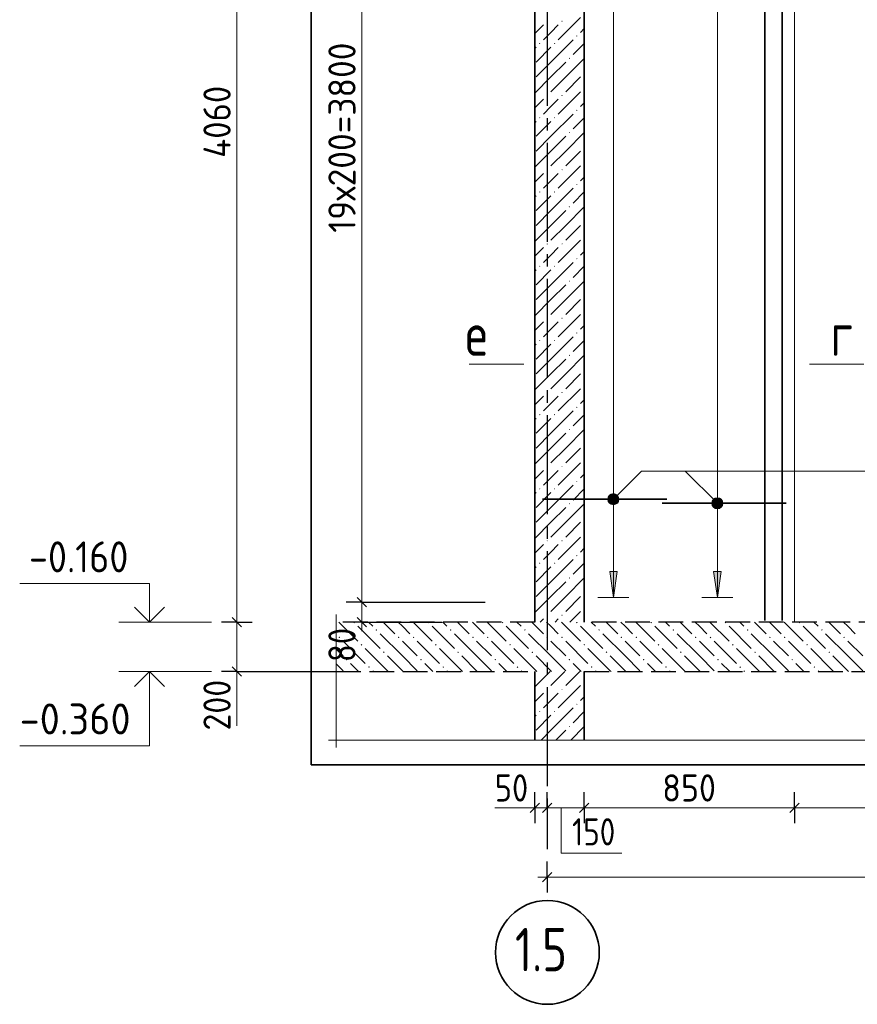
# Model space of a CAD drawing. Header units: millimetres. Extents: x 0 to 50400, y 0 to 35640.
# Tile 9 of 13: x 19098 to 27221, y 16464 to 26014. Entities that reach past the tile are written whole.
import ezdxf

# ---------------------------------------------------------------- set-up
doc = ezdxf.new("R2010")
doc.units = ezdxf.units.MM
doc.linetypes.add('______2', pattern=[324, 240, -84])
doc.linetypes.add('______5', pattern=[1320, 960, -120, 120, -120])
for name, color, linetype, lineweight in [('Standard', 7, 'Continuous', 25), ('Высотные отметки', 7, 'Continuous', 25), ('ЖБ Перекрытие верхний уровень', 7, 'Continuous', 35), ('ЖБ Стена верхний уровень', 7, 'Continuous', 35), ('Общий02', 7, 'Continuous', 18), ('Позиционная метка линия выноска', 7, 'Continuous', 13), ('Размерная линия_ общее', 7, 'Continuous', 13), ('Сечения символ', 7, 'Continuous', 25)]:
    doc.layers.add(name, color=color, linetype=linetype, lineweight=lineweight)
for name, color, linetype, true_color in [('Оси', 7, '______5', 0x656565), ('Стена ДОП П-обр. неравн', 7, 'Continuous', 0xa0a0a0), ('Стена обрамление Г-обр.', 7, 'Continuous', 0xa0a0a0)]:
    doc.layers.add(name, color=color, linetype=linetype, true_color=true_color)
doc.layers.add('Размерная выноска', color=7, linetype='Continuous')
doc.styles.add('ISOCPEUR', font='txt')

msp = doc.modelspace()

# ---------------------------------------------------------------- hatches: boundary and pattern name
at = {"layer": 'ЖБ Перекрытие верхний уровень', "linetype": 'Continuous', "lineweight": 18, "transparency": 33554687}
for points in [[(22333.6, 20166.8), (22338.4, 20171.7), (22344.3, 20171.7), (22349.2, 20166.8), (22341.4, 20159)], [(23053.6, 20166.8), (23058.4, 20171.7), (23064.3, 20171.7), (23069.2, 20166.8), (23061.4, 20159)], [(23773.6, 20166.8), (23778.4, 20171.7), (23784.3, 20171.7), (23789.2, 20166.8), (23781.4, 20159)], [(24493.6, 20166.8), (24498.4, 20171.7), (24504.3, 20171.7), (24509.2, 20166.8), (24501.4, 20159)], [(25213.6, 20166.8), (25218.4, 20171.7), (25224.3, 20171.7), (25229.2, 20166.8), (25221.4, 20159)], [(25933.6, 20166.8), (25938.4, 20171.7), (25944.3, 20171.7), (25949.2, 20166.8), (25941.4, 20159)], [(26653.6, 20166.8), (26658.4, 20171.7), (26664.3, 20171.7), (26669.2, 20166.8), (26661.4, 20159)], [(22549.6, 20094.8), (22557.4, 20102.6), (22565.2, 20094.8), (22557.4, 20087)], [(23269.6, 20094.8), (23277.4, 20102.6), (23285.2, 20094.8), (23277.4, 20087)], [(23989.6, 20094.8), (23997.4, 20102.6), (24005.2, 20094.8), (23997.4, 20087)], [(24709.6, 20094.8), (24717.4, 20102.6), (24725.2, 20094.8), (24717.4, 20087)], [(25429.6, 20094.8), (25437.4, 20102.6), (25445.2, 20094.8), (25437.4, 20087)], [(26149.6, 20094.8), (26157.4, 20102.6), (26165.2, 20094.8), (26157.4, 20087)], [(26869.6, 20094.8), (26877.4, 20102.6), (26885.2, 20094.8), (26877.4, 20087)], [(22189.6, 20022.8), (22197.4, 20030.6), (22205.2, 20022.8), (22197.4, 20015)], [(22765.6, 20022.8), (22773.4, 20030.6), (22781.2, 20022.8), (22773.4, 20015)], [(22909.6, 20022.8), (22917.4, 20030.6), (22925.2, 20022.8), (22917.4, 20015)], [(23485.6, 20022.8), (23493.4, 20030.6), (23501.2, 20022.8), (23493.4, 20015)], [(23629.6, 20022.8), (23637.4, 20030.6), (23645.2, 20022.8), (23637.4, 20015)], [(24205.6, 20022.8), (24213.4, 20030.6), (24221.2, 20022.8), (24213.4, 20015)], [(24349.6, 20022.8), (24357.4, 20030.6), (24365.2, 20022.8), (24357.4, 20015)], [(24925.6, 20022.8), (24933.4, 20030.6), (24941.2, 20022.8), (24933.4, 20015)], [(25069.6, 20022.8), (25077.4, 20030.6), (25085.2, 20022.8), (25077.4, 20015)], [(25645.6, 20022.8), (25653.4, 20030.6), (25661.2, 20022.8), (25653.4, 20015)], [(25789.6, 20022.8), (25797.4, 20030.6), (25805.2, 20022.8), (25797.4, 20015)], [(26365.6, 20022.8), (26373.4, 20030.6), (26381.2, 20022.8), (26373.4, 20015)], [(26509.6, 20022.8), (26517.4, 20030.6), (26525.2, 20022.8), (26517.4, 20015)], [(27085.6, 20022.8), (27093.4, 20030.6), (27101.2, 20022.8), (27093.4, 20015)], [(22405.6, 19950.8), (22413.4, 19958.6), (22421.2, 19950.8), (22413.4, 19943)], [(22621.6, 19878.8), (22629.4, 19886.6), (22637.2, 19878.8), (22629.4, 19871)], [(23125.6, 19950.8), (23133.4, 19958.6), (23141.2, 19950.8), (23133.4, 19943)], [(23341.6, 19878.8), (23349.4, 19886.6), (23357.2, 19878.8), (23349.4, 19871)], [(23845.6, 19950.8), (23853.4, 19958.6), (23861.2, 19950.8), (23853.4, 19943)], [(24061.6, 19878.8), (24069.4, 19886.6), (24077.2, 19878.8), (24069.4, 19871)], [(24565.6, 19950.8), (24573.4, 19958.6), (24581.2, 19950.8), (24573.4, 19943)], [(24781.6, 19878.8), (24789.4, 19886.6), (24797.2, 19878.8), (24789.4, 19871)], [(25285.6, 19950.8), (25293.4, 19958.6), (25301.2, 19950.8), (25293.4, 19943)], [(25501.6, 19878.8), (25509.4, 19886.6), (25517.2, 19878.8), (25509.4, 19871)], [(26005.6, 19950.8), (26013.4, 19958.6), (26021.2, 19950.8), (26013.4, 19943)], [(26221.6, 19878.8), (26229.4, 19886.6), (26237.2, 19878.8), (26229.4, 19871)], [(26725.6, 19950.8), (26733.4, 19958.6), (26741.2, 19950.8), (26733.4, 19943)], [(26941.6, 19878.8), (26949.4, 19886.6), (26957.2, 19878.8), (26949.4, 19871)], [(22261.6, 19806.8), (22269.4, 19814.6), (22277.2, 19806.8), (22269.4, 19799)], [(22981.6, 19806.8), (22989.4, 19814.6), (22997.2, 19806.8), (22989.4, 19799)], [(23701.6, 19806.8), (23709.4, 19814.6), (23717.2, 19806.8), (23709.4, 19799)], [(24421.6, 19806.8), (24429.4, 19814.6), (24437.2, 19806.8), (24429.4, 19799)], [(25141.6, 19806.8), (25149.4, 19814.6), (25157.2, 19806.8), (25149.4, 19799)], [(25861.6, 19806.8), (25869.4, 19814.6), (25877.2, 19806.8), (25869.4, 19799)], [(26581.6, 19806.8), (26589.4, 19814.6), (26597.2, 19806.8), (26589.4, 19799)], [(22477.6, 19734.8), (22485.4, 19742.6), (22493.2, 19734.8), (22485.4, 19727)], [(23197.6, 19734.8), (23205.4, 19742.6), (23213.2, 19734.8), (23205.4, 19727)], [(23917.6, 19734.8), (23925.4, 19742.6), (23933.2, 19734.8), (23925.4, 19727)], [(24637.6, 19734.8), (24645.4, 19742.6), (24653.2, 19734.8), (24645.4, 19727)], [(25357.6, 19734.8), (25365.4, 19742.6), (25373.2, 19734.8), (25365.4, 19727)], [(26077.6, 19734.8), (26085.4, 19742.6), (26093.2, 19734.8), (26085.4, 19727)], [(26797.6, 19734.8), (26805.4, 19742.6), (26813.2, 19734.8), (26805.4, 19727)]]:
    msp.add_hatch(color=7, dxfattribs=at).paths.add_polyline_path(points, flags=16)
at = {"layer": 'ЖБ Стена верхний уровень', "linetype": 'Continuous', "lineweight": 18, "transparency": 33554687}
for points in [[(24207.4, 25998.8), (24213.4, 26004.8), (24219.4, 25998.8), (24213.4, 25992.8)], [(24351.4, 25998.8), (24357.4, 26004.8), (24363.4, 25998.8), (24357.4, 25992.8)], [(24135.4, 25782.8), (24141.4, 25788.8), (24147.4, 25782.8), (24141.4, 25776.8)], [(24279.4, 25782.8), (24285.4, 25788.8), (24291.4, 25782.8), (24285.4, 25776.8)], [(24495.4, 25854.8), (24501.4, 25860.8), (24507.4, 25854.8), (24501.4, 25848.8)], [(24423.4, 25638.8), (24429.4, 25644.8), (24435.4, 25638.8), (24429.4, 25632.8)], [(24567.4, 25494.8), (24573.3, 25500.8), (24573.3, 25488.9)], [(24567.4, 25350.8), (24573.3, 25356.8), (24573.3, 25344.9)], [(24207.4, 25278.8), (24213.4, 25284.8), (24219.4, 25278.8), (24213.4, 25272.8)], [(24351.4, 25278.8), (24357.4, 25284.8), (24363.4, 25278.8), (24357.4, 25272.8)], [(24495.4, 25134.8), (24501.4, 25140.8), (24507.4, 25134.8), (24501.4, 25128.8)], [(24135.4, 25062.8), (24141.4, 25068.8), (24147.4, 25062.8), (24141.4, 25056.8)], [(24279.4, 25062.8), (24285.4, 25068.8), (24291.4, 25062.8), (24285.4, 25056.8)], [(24423.4, 24918.8), (24429.4, 24924.8), (24435.4, 24918.8), (24429.4, 24912.8)], [(24567.4, 24774.8), (24573.3, 24780.8), (24573.3, 24768.9)], [(24207.4, 24558.8), (24213.4, 24564.8), (24219.4, 24558.8), (24213.4, 24552.8)], [(24351.4, 24558.8), (24357.4, 24564.8), (24363.4, 24558.8), (24357.4, 24552.8)], [(24567.4, 24630.8), (24573.3, 24636.8), (24573.3, 24624.9)], [(24495.4, 24414.8), (24501.4, 24420.8), (24507.4, 24414.8), (24501.4, 24408.8)], [(24135.4, 24342.8), (24141.4, 24348.8), (24147.4, 24342.8), (24141.4, 24336.8)], [(24279.4, 24342.8), (24285.4, 24348.8), (24291.4, 24342.8), (24285.4, 24336.8)], [(24423.4, 24198.8), (24429.4, 24204.8), (24435.4, 24198.8), (24429.4, 24192.8)], [(24567.4, 24054.8), (24573.3, 24060.8), (24573.3, 24048.9)], [(24567.4, 23910.8), (24573.3, 23916.8), (24573.3, 23904.9)], [(24207.4, 23838.8), (24213.4, 23844.8), (24219.4, 23838.8), (24213.4, 23832.8)], [(24351.4, 23838.8), (24357.4, 23844.8), (24363.4, 23838.8), (24357.4, 23832.8)], [(24495.4, 23694.8), (24501.4, 23700.8), (24507.4, 23694.8), (24501.4, 23688.8)], [(24135.4, 23622.8), (24141.4, 23628.8), (24147.4, 23622.8), (24141.4, 23616.8)], [(24279.4, 23622.8), (24285.4, 23628.8), (24291.4, 23622.8), (24285.4, 23616.8)], [(24423.4, 23478.8), (24429.4, 23484.8), (24435.4, 23478.8), (24429.4, 23472.8)], [(24567.4, 23334.8), (24573.3, 23340.8), (24573.3, 23328.9)], [(24207.4, 23118.8), (24213.4, 23124.8), (24219.4, 23118.8), (24213.4, 23112.8)], [(24351.4, 23118.8), (24357.4, 23124.8), (24363.4, 23118.8), (24357.4, 23112.8)], [(24567.4, 23190.8), (24573.3, 23196.8), (24573.3, 23184.9)], [(24495.4, 22974.8), (24501.4, 22980.8), (24507.4, 22974.8), (24501.4, 22968.8)], [(24135.4, 22902.8), (24141.4, 22908.8), (24147.4, 22902.8), (24141.4, 22896.8)], [(24279.4, 22902.8), (24285.4, 22908.8), (24291.4, 22902.8), (24285.4, 22896.8)], [(24423.4, 22758.8), (24429.4, 22764.8), (24435.4, 22758.8), (24429.4, 22752.8)], [(24567.4, 22614.8), (24573.3, 22620.8), (24573.3, 22608.9)], [(24567.4, 22470.8), (24573.3, 22476.8), (24573.3, 22464.9)], [(24207.4, 22398.8), (24213.4, 22404.8), (24219.4, 22398.8), (24213.4, 22392.8)], [(24351.4, 22398.8), (24357.4, 22404.8), (24363.4, 22398.8), (24357.4, 22392.8)], [(24495.4, 22254.8), (24501.4, 22260.8), (24507.4, 22254.8), (24501.4, 22248.8)], [(24135.4, 22182.8), (24141.4, 22188.8), (24147.4, 22182.8), (24141.4, 22176.8)], [(24279.4, 22182.8), (24285.4, 22188.8), (24291.4, 22182.8), (24285.4, 22176.8)], [(24423.4, 22038.8), (24429.4, 22044.8), (24435.4, 22038.8), (24429.4, 22032.8)], [(24567.4, 21894.8), (24573.3, 21900.8), (24573.3, 21888.9)], [(24207.4, 21678.8), (24213.4, 21684.8), (24219.4, 21678.8), (24213.4, 21672.8)], [(24351.4, 21678.8), (24357.4, 21684.8), (24363.4, 21678.8), (24357.4, 21672.8)], [(24567.4, 21750.8), (24573.3, 21756.8), (24573.3, 21744.9)], [(24495.4, 21534.8), (24501.4, 21540.8), (24507.4, 21534.8), (24501.4, 21528.8)], [(24135.4, 21462.8), (24141.4, 21468.8), (24147.4, 21462.8), (24141.4, 21456.8)], [(24279.4, 21462.8), (24285.4, 21468.8), (24291.4, 21462.8), (24285.4, 21456.8)], [(24423.4, 21318.8), (24429.4, 21324.8), (24435.4, 21318.8), (24429.4, 21312.8)], [(24567.4, 21174.8), (24573.3, 21180.8), (24573.3, 21168.9)], [(24567.4, 21030.8), (24573.3, 21036.8), (24573.3, 21024.9)], [(24207.4, 20958.8), (24213.4, 20964.8), (24219.4, 20958.8), (24213.4, 20952.8)], [(24351.4, 20958.8), (24357.4, 20964.8), (24363.4, 20958.8), (24357.4, 20952.8)], [(24495.4, 20814.8), (24501.4, 20820.8), (24507.4, 20814.8), (24501.4, 20808.8)], [(24135.4, 20742.8), (24141.4, 20748.8), (24147.4, 20742.8), (24141.4, 20736.8)], [(24279.4, 20742.8), (24285.4, 20748.8), (24291.4, 20742.8), (24285.4, 20736.8)], [(24423.4, 20598.8), (24429.4, 20604.8), (24435.4, 20598.8), (24429.4, 20592.8)], [(24567.4, 20454.8), (24573.3, 20460.8), (24573.3, 20448.9)], [(24567.4, 20310.8), (24573.3, 20316.8), (24573.3, 20304.9)], [(24207.4, 20238.8), (24213.4, 20244.8), (24219.4, 20238.8), (24213.4, 20232.8)], [(24351.4, 20238.8), (24357.4, 20244.8), (24363.4, 20238.8), (24357.4, 20232.8)], [(24567.4, 19590.8), (24573.1, 19596.6), (24573.1, 19585.1)], [(24207.4, 19518.8), (24213.4, 19524.8), (24219.4, 19518.8), (24213.4, 19512.8)], [(24351.4, 19518.8), (24357.4, 19524.8), (24363.4, 19518.8), (24357.4, 19512.8)], [(24135.4, 19302.8), (24141.4, 19308.8), (24147.4, 19302.8), (24141.4, 19296.8)], [(24279.4, 19302.8), (24285.4, 19308.8), (24291.4, 19302.8), (24285.4, 19296.8)], [(24495.4, 19374.8), (24501.4, 19380.8), (24507.4, 19374.8), (24501.4, 19368.8)], [(24423.4, 19158.8), (24429.4, 19164.8), (24435.4, 19158.8), (24429.4, 19152.8)]]:
    msp.add_hatch(color=7, dxfattribs=at).paths.add_polyline_path(points, flags=16)
at = {"layer": 'Общий02', "linetype": 'Continuous', "lineweight": 13, "transparency": 33554687}
for points in [[(24819.9, 20662.4), (24855.9, 20410.4), (24891.9, 20662.4)], [(25827.9, 20662.4), (25863.9, 20410.4), (25899.9, 20662.4)]]:
    msp.add_hatch(color=7, dxfattribs=at).paths.add_polyline_path(points)
at = {"layer": 'Позиционная метка линия выноска', "linetype": 'Continuous', "lineweight": 13, "transparency": 33554687}
for points in [[(24803.9, 21377.1), (24894.1, 21325.2), (24817.7, 21401.5)], [(24817.7, 21401.5), (24907.8, 21349.6), (24842.1, 21415.3)], [(24817.7, 21401.5), (24894.1, 21325.2), (24907.8, 21349.6)], [(24842.1, 21415.3), (24907.8, 21349.6), (24907.8, 21377.1)], [(24842.1, 21415.3), (24907.8, 21377.1), (24869.6, 21415.3)], [(24869.6, 21415.3), (24907.8, 21377.1), (24894.1, 21401.5)], [(24803.9, 21349.6), (24869.6, 21311.4), (24803.9, 21377.1)], [(24803.9, 21377.1), (24869.6, 21311.4), (24894.1, 21325.2)], [(24842.1, 21311.4), (24803.9, 21349.6), (24817.7, 21325.2)], [(24803.9, 21349.6), (24842.1, 21311.4), (24869.6, 21311.4)], [(25825.7, 21285.5), (25877.6, 21375.6), (25811.9, 21309.9)], [(25811.9, 21309.9), (25877.6, 21375.6), (25850.1, 21375.6)], [(25811.9, 21309.9), (25850.1, 21375.6), (25811.9, 21337.4)], [(25811.9, 21337.4), (25850.1, 21375.6), (25825.7, 21361.9)], [(25825.7, 21285.5), (25902.1, 21361.9), (25877.6, 21375.6)], [(25850.1, 21271.8), (25902.1, 21361.9), (25825.7, 21285.5)], [(25850.1, 21271.8), (25915.8, 21337.4), (25902.1, 21361.9)], [(25877.6, 21271.8), (25915.8, 21337.4), (25850.1, 21271.8)], [(25877.6, 21271.8), (25915.8, 21309.9), (25915.8, 21337.4)], [(25915.8, 21309.9), (25877.6, 21271.8), (25902.1, 21285.5)]]:
    msp.add_hatch(color=7, dxfattribs=at).paths.add_polyline_path(points)

# ---------------------------------------------------------------- linework, layer by layer
at = {"layer": 'Standard', "color": 7, "linetype": 'Continuous', "lineweight": 13, "transparency": 33554687}
for p, q in [((22415.6, 29483.7), (22415.6, 20363.7)), ((22415.6, 20363.7), (22415.6, 20171.7)), ((22415.6, 20171.7), (22415.6, 20081.7)), ((24093.3, 18370.5), (24003.3, 18370.5)), ((24093.3, 18370.5), (24213.3, 18370.5)), ((24573.3, 18370.5), (26613.3, 18370.5)), ((26613.3, 18370.5), (29973.3, 18370.5)), ((24213.3, 17698.3), (24123.3, 17698.3)), ((24213.3, 17698.3), (31653.3, 17698.3))]:
    msp.add_line(p, q, dxfattribs=at)
at = {"layer": 'Standard', "color": 7, "linetype": 'Continuous', "lineweight": -3, "transparency": 33554687}
for p, q in [((22415.6, 20363.7), (22265.6, 20363.7)), ((22415.6, 20363.7), (22565.6, 20363.7)), ((22415.6, 20363.7), (23610.8, 20363.7)), ((22415.6, 20171.7), (22265.6, 20171.7)), ((22415.6, 20171.7), (22565.6, 20171.7)), ((22415.6, 20171.7), (23194.1, 20171.7)), ((24093.3, 18370.5), (24093.3, 18520.5)), ((24213.3, 18370.5), (24213.3, 18520.5)), ((24573.3, 18370.5), (24573.3, 18520.5)), ((26613.3, 18370.5), (26613.3, 18520.5)), ((24093.3, 18370.5), (24093.3, 18220.5)), ((24213.3, 18370.5), (24213.3, 18220.5)), ((24573.3, 18370.5), (24573.3, 18220.5)), ((26613.3, 18370.5), (26613.3, 18220.5)), ((24213.3, 17698.3), (24213.3, 17848.3)), ((24213.3, 17698.3), (24213.3, 17548.3))]:
    msp.add_line(p, q, dxfattribs=at)
at = {"layer": 'Standard', "color": 7, "linetype": 'Continuous', "lineweight": 25, "transparency": 33554687}
for p, q in [((22370.6, 20408.7), (22460.6, 20318.7)), ((22370.6, 20216.7), (22460.6, 20126.7)), ((24048.3, 18325.5), (24138.3, 18415.5)), ((24168.3, 18325.5), (24258.3, 18415.5)), ((24528.3, 18325.5), (24618.3, 18415.5)), ((26568.3, 18325.5), (26658.3, 18415.5)), ((24168.3, 17653.3), (24258.3, 17743.3))]:
    msp.add_line(p, q, dxfattribs=at)
at = {"layer": 'Standard', "color": 254, "linetype": 'Continuous', "lineweight": 35, "true_color": 0xc4c4ff, "transparency": 33554687}
msp.add_lwpolyline([(21926.2, 18787.2), (34023.1, 18787.2), (34023.1, 31659.3), (21926.2, 31659.3), (21926.2, 18787.2)], dxfattribs=at)
at = {"layer": 'Standard', "color": 7, "linetype": 'Continuous', "lineweight": 13, "transparency": 33554687}
msp.add_lwpolyline([(24213.3, 18370.5), (24350.6, 18370.5), (24350.6, 18370.5), (24573.3, 18370.5)], dxfattribs=at)
at = {"layer": 'Высотные отметки', "color": 7, "linetype": 'Continuous', "lineweight": 35, "transparency": 33554687}
for p, q in [((20357.8, 20171.7), (20212.4, 20317.1)), ((20357.8, 20171.7), (20212.4, 20317.1)), ((20357.8, 20171.7), (20503.2, 20317.1)), ((20357.8, 20171.7), (20503.2, 20317.1)), ((20357.8, 19691.7), (20212.4, 19546.3)), ((20357.8, 19691.7), (20212.4, 19546.3)), ((20357.8, 19691.7), (20503.2, 19546.3)), ((20357.8, 19691.7), (20503.2, 19546.3))]:
    msp.add_line(p, q, dxfattribs=at)
at = {"layer": 'Высотные отметки', "color": 7, "linetype": 'Continuous', "lineweight": 13, "transparency": 33554687}
for p, q in [((20957.8, 20171.7), (20057.8, 20171.7)), ((20957.8, 20171.7), (20057.8, 20171.7)), ((20957.8, 19691.7), (20057.8, 19691.7)), ((20957.8, 19691.7), (20057.8, 19691.7))]:
    msp.add_line(p, q, dxfattribs=at)
for points in [[(20357.8, 20171.7), (20357.8, 20543.8), (19097.8, 20543.8)], [(20357.8, 20171.7), (20357.8, 20543.8), (19097.8, 20543.8)], [(20357.8, 19691.7), (20357.8, 18971.7), (19097.8, 18971.7)], [(20357.8, 19691.7), (20357.8, 18971.7), (19097.8, 18971.7)]]:
    msp.add_lwpolyline(points, dxfattribs=at)
at = {"layer": 'ЖБ Перекрытие верхний уровень', "color": 7, "linetype": '______2', "lineweight": 25, "transparency": 33554687}
for p, q in [((24093.3, 20171.7), (22166.2, 20171.7)), ((32013.3, 20171.7), (24573.3, 20171.7)), ((22166.2, 19691.7), (24093.1, 19691.7)), ((24573.1, 19691.7), (32013.5, 19691.7))]:
    msp.add_line(p, q, dxfattribs=at)
at = {"layer": 'ЖБ Перекрытие верхний уровень', "color": 9, "linetype": 'Continuous', "lineweight": 18, "true_color": 0xc7c7c7, "transparency": 33554687}
for p, q in [((22192.5, 20171.7), (22377.4, 19986.8)), ((22480.5, 20171.7), (22521.4, 20130.8)), ((22624.5, 20171.7), (22737.4, 20058.8)), ((22809.4, 20130.8), (22768.5, 20171.7)), ((22912.5, 20171.7), (23097.4, 19986.8)), ((23200.5, 20171.7), (23241.4, 20130.8)), ((23344.5, 20171.7), (23457.4, 20058.8)), ((23529.4, 20130.8), (23488.5, 20171.7)), ((23632.5, 20171.7), (23817.4, 19986.8)), ((23920.5, 20171.7), (23961.4, 20130.8)), ((24064.5, 20171.7), (24177.4, 20058.8)), ((24249.4, 20130.8), (24208.5, 20171.7)), ((24352.5, 20171.7), (24537.4, 19986.8)), ((24640.5, 20171.7), (24681.4, 20130.8)), ((24784.5, 20171.7), (24897.4, 20058.8)), ((24969.4, 20130.8), (24928.5, 20171.7)), ((25072.5, 20171.7), (25257.4, 19986.8)), ((25360.5, 20171.7), (25401.4, 20130.8)), ((25504.5, 20171.7), (25617.4, 20058.8)), ((25689.4, 20130.8), (25648.5, 20171.7)), ((25792.5, 20171.7), (25977.4, 19986.8)), ((26080.5, 20171.7), (26121.4, 20130.8)), ((26224.5, 20171.7), (26337.4, 20058.8)), ((26409.4, 20130.8), (26368.5, 20171.7)), ((26512.5, 20171.7), (26697.4, 19986.8)), ((26800.5, 20171.7), (26841.4, 20130.8)), ((26944.5, 20171.7), (27057.4, 20058.8)), ((27129.4, 20130.8), (27088.5, 20171.7)), ((22377.4, 20130.8), (22593.4, 19914.8)), ((22809.4, 19842.8), (22593.4, 20058.8)), ((22881.4, 20058.8), (22809.4, 20130.8)), ((23097.4, 20130.8), (23313.4, 19914.8)), ((23529.4, 19842.8), (23313.4, 20058.8)), ((23601.4, 20058.8), (23529.4, 20130.8)), ((23817.4, 20130.8), (24033.4, 19914.8)), ((24249.4, 19842.8), (24033.4, 20058.8)), ((24321.4, 20058.8), (24249.4, 20130.8)), ((24537.4, 20130.8), (24753.4, 19914.8)), ((24969.4, 19842.8), (24753.4, 20058.8)), ((25041.4, 20058.8), (24969.4, 20130.8)), ((25257.4, 20130.8), (25473.4, 19914.8)), ((25689.4, 19842.8), (25473.4, 20058.8)), ((25761.4, 20058.8), (25689.4, 20130.8)), ((25977.4, 20130.8), (26193.4, 19914.8)), ((26409.4, 19842.8), (26193.4, 20058.8)), ((26481.4, 20058.8), (26409.4, 20130.8)), ((26697.4, 20130.8), (26913.4, 19914.8)), ((27129.4, 19842.8), (26913.4, 20058.8)), ((27201.4, 20058.8), (27129.4, 20130.8)), ((22233.4, 19986.8), (22449.4, 19770.8)), ((22809.4, 19986.8), (22953.4, 19842.8)), ((22953.4, 19986.8), (23169.4, 19770.8)), ((23529.4, 19986.8), (23673.4, 19842.8)), ((23673.4, 19986.8), (23889.4, 19770.8)), ((24249.4, 19986.8), (24393.4, 19842.8)), ((24393.4, 19986.8), (24609.4, 19770.8)), ((24969.4, 19986.8), (25113.4, 19842.8)), ((25113.4, 19986.8), (25329.4, 19770.8)), ((25689.4, 19986.8), (25833.4, 19842.8)), ((25833.4, 19986.8), (26049.4, 19770.8)), ((26409.4, 19986.8), (26553.4, 19842.8)), ((26553.4, 19986.8), (26769.4, 19770.8)), ((27129.4, 19986.8), (27273.4, 19842.8)), ((22166.2, 19910), (22233.4, 19842.8)), ((22665.4, 19698.8), (22449.4, 19914.8)), ((23385.4, 19698.8), (23169.4, 19914.8)), ((24105.4, 19698.8), (23889.4, 19914.8)), ((24825.4, 19698.8), (24609.4, 19914.8)), ((25545.4, 19698.8), (25329.4, 19914.8)), ((26265.4, 19698.8), (26049.4, 19914.8)), ((26985.4, 19698.8), (26769.4, 19914.8)), ((22377.4, 19698.8), (22305.4, 19770.8)), ((22665.4, 19842.8), (22809.4, 19698.8)), ((22809.4, 19842.8), (22953.4, 19698.8)), ((23097.4, 19698.8), (23025.4, 19770.8)), ((23385.4, 19842.8), (23529.4, 19698.8)), ((23529.4, 19842.8), (23673.4, 19698.8)), ((23817.4, 19698.8), (23745.4, 19770.8)), ((24105.4, 19842.8), (24249.4, 19698.8)), ((24249.4, 19842.8), (24393.4, 19698.8)), ((24537.4, 19698.8), (24465.4, 19770.8)), ((24825.4, 19842.8), (24969.4, 19698.8)), ((24969.4, 19842.8), (25113.4, 19698.8)), ((25257.4, 19698.8), (25185.4, 19770.8)), ((25545.4, 19842.8), (25689.4, 19698.8)), ((25689.4, 19842.8), (25833.4, 19698.8)), ((25977.4, 19698.8), (25905.4, 19770.8)), ((26265.4, 19842.8), (26409.4, 19698.8)), ((26409.4, 19842.8), (26553.4, 19698.8)), ((26697.4, 19698.8), (26625.4, 19770.8)), ((26985.4, 19842.8), (27129.4, 19698.8)), ((27129.4, 19842.8), (27273.4, 19698.8)), ((22166.2, 19766), (22233.4, 19698.8)), ((22384.5, 19691.7), (22377.4, 19698.8)), ((22521.4, 19698.8), (22528.5, 19691.7)), ((22665.4, 19698.8), (22672.5, 19691.7)), ((22809.4, 19698.8), (22816.5, 19691.7)), ((23104.5, 19691.7), (23097.4, 19698.8)), ((23241.4, 19698.8), (23248.5, 19691.7)), ((23385.4, 19698.8), (23392.5, 19691.7)), ((23529.4, 19698.8), (23536.5, 19691.7)), ((23824.5, 19691.7), (23817.4, 19698.8)), ((23961.4, 19698.8), (23968.5, 19691.7)), ((24105.4, 19698.8), (24112.5, 19691.7)), ((24249.4, 19698.8), (24256.5, 19691.7)), ((24544.5, 19691.7), (24537.4, 19698.8)), ((24681.4, 19698.8), (24688.5, 19691.7)), ((24825.4, 19698.8), (24832.5, 19691.7)), ((24969.4, 19698.8), (24976.5, 19691.7)), ((25264.5, 19691.7), (25257.4, 19698.8)), ((25401.4, 19698.8), (25408.5, 19691.7)), ((25545.4, 19698.8), (25552.5, 19691.7)), ((25689.4, 19698.8), (25696.5, 19691.7)), ((25984.5, 19691.7), (25977.4, 19698.8)), ((26121.4, 19698.8), (26128.5, 19691.7)), ((26265.4, 19698.8), (26272.5, 19691.7)), ((26409.4, 19698.8), (26416.5, 19691.7)), ((26704.5, 19691.7), (26697.4, 19698.8)), ((26841.4, 19698.8), (26848.5, 19691.7)), ((26985.4, 19698.8), (26992.5, 19691.7)), ((27129.4, 19698.8), (27136.5, 19691.7))]:
    msp.add_line(p, q, dxfattribs=at)
at = {"layer": 'ЖБ Стена верхний уровень', "color": 7, "linetype": 'Continuous', "lineweight": 35, "transparency": 33554687}
for p, q in [((24573.3, 20171.7), (24573.3, 29915.7)), ((24093.3, 27155.7), (24093.3, 20171.7)), ((24093.1, 19691.7), (24093.1, 19027.2)), ((24573.1, 19027.2), (24573.1, 19691.7))]:
    msp.add_line(p, q, dxfattribs=at)
at = {"layer": 'ЖБ Стена верхний уровень', "color": 7, "linetype": 'Continuous', "lineweight": 18, "transparency": 33554687}
for p, q in [((26613.3, 27155.7), (26613.3, 20171.7)), ((24092.9, 19691.7), (24092.9, 19027.2))]:
    msp.add_line(p, q, dxfattribs=at)
at = {"layer": 'ЖБ Стена верхний уровень', "color": 251, "linetype": 'Continuous', "lineweight": 18, "true_color": 0x494949, "transparency": 33554687}
for p, q in [((24537.4, 26034.8), (24321.4, 25818.8)), ((24177.4, 25962.8), (24093.3, 25878.8)), ((24177.4, 25818.8), (24249.4, 25890.8)), ((24249.4, 25890.8), (24321.4, 25962.8)), ((24573.3, 25926.8), (24537.4, 25890.8)), ((24249.4, 25602.8), (24465.4, 25818.8)), ((24105.4, 25746.8), (24093.3, 25734.8)), ((24249.4, 25746.8), (24105.4, 25602.8)), ((24573.3, 25782.8), (24465.4, 25674.8)), ((24249.4, 25602.8), (24105.4, 25458.8)), ((24393.4, 25602.8), (24249.4, 25458.8)), ((24393.4, 25458.8), (24573.3, 25638.8)), ((24249.4, 25458.8), (24093.3, 25302.8)), ((24393.4, 25458.8), (24249.4, 25314.8)), ((24537.4, 25458.8), (24393.4, 25314.8)), ((24537.4, 25314.8), (24321.4, 25098.8)), ((24177.4, 25242.8), (24093.3, 25158.8)), ((24249.4, 25170.8), (24321.4, 25242.8)), ((24177.4, 25098.8), (24249.4, 25170.8)), ((24573.3, 25206.8), (24537.4, 25170.8)), ((24105.4, 25026.8), (24093.3, 25014.8)), ((24249.4, 25026.8), (24105.4, 24882.8)), ((24249.4, 24882.8), (24465.4, 25098.8)), ((24573.3, 25062.8), (24465.4, 24954.8)), ((24249.4, 24882.8), (24105.4, 24738.8)), ((24393.4, 24882.8), (24249.4, 24738.8)), ((24393.4, 24738.8), (24573.3, 24918.8)), ((24249.4, 24738.8), (24093.3, 24582.8)), ((24393.4, 24738.8), (24249.4, 24594.8)), ((24537.4, 24738.8), (24393.4, 24594.8)), ((24537.4, 24594.8), (24321.4, 24378.8)), ((24177.4, 24522.8), (24093.3, 24438.8)), ((24177.4, 24378.8), (24249.4, 24450.8)), ((24249.4, 24450.8), (24321.4, 24522.8)), ((24573.3, 24486.8), (24537.4, 24450.8)), ((24249.4, 24162.8), (24465.4, 24378.8)), ((24105.4, 24306.8), (24093.3, 24294.8)), ((24249.4, 24306.8), (24105.4, 24162.8)), ((24573.3, 24342.8), (24465.4, 24234.8)), ((24249.4, 24162.8), (24105.4, 24018.8)), ((24393.4, 24162.8), (24249.4, 24018.8)), ((24393.4, 24018.8), (24573.3, 24198.8)), ((24249.4, 24018.8), (24093.3, 23862.8)), ((24393.4, 24018.8), (24249.4, 23874.8)), ((24537.4, 24018.8), (24393.4, 23874.8)), ((24537.4, 23874.8), (24321.4, 23658.8)), ((24177.4, 23802.8), (24093.3, 23718.8)), ((24249.4, 23730.8), (24321.4, 23802.8)), ((24177.4, 23658.8), (24249.4, 23730.8)), ((24573.3, 23766.8), (24537.4, 23730.8)), ((24249.4, 23442.8), (24465.4, 23658.8)), ((24573.3, 23622.8), (24465.4, 23514.8)), ((24105.4, 23586.8), (24093.3, 23574.8)), ((24249.4, 23586.8), (24105.4, 23442.8)), ((24249.4, 23442.8), (24105.4, 23298.8)), ((24393.4, 23442.8), (24249.4, 23298.8)), ((24393.4, 23298.8), (24573.3, 23478.8)), ((24249.4, 23298.8), (24093.3, 23142.8)), ((24393.4, 23298.8), (24249.4, 23154.8)), ((24537.4, 23298.8), (24393.4, 23154.8)), ((24537.4, 23154.8), (24321.4, 22938.8)), ((24177.4, 23082.8), (24093.3, 22998.8)), ((24249.4, 23010.8), (24321.4, 23082.8)), ((24573.3, 23046.8), (24537.4, 23010.8)), ((24177.4, 22938.8), (24249.4, 23010.8)), ((24249.4, 22722.8), (24465.4, 22938.8)), ((24105.4, 22866.8), (24093.3, 22854.8)), ((24249.4, 22866.8), (24105.4, 22722.8)), ((24573.3, 22902.8), (24465.4, 22794.8)), ((24393.4, 22578.8), (24573.3, 22758.8)), ((24249.4, 22722.8), (24105.4, 22578.8)), ((24393.4, 22722.8), (24249.4, 22578.8)), ((24249.4, 22578.8), (24093.3, 22422.8)), ((24393.4, 22578.8), (24249.4, 22434.8)), ((24537.4, 22578.8), (24393.4, 22434.8)), ((24177.4, 22362.8), (24093.3, 22278.8)), ((24249.4, 22290.8), (24321.4, 22362.8)), ((24537.4, 22434.8), (24321.4, 22218.8)), ((24177.4, 22218.8), (24249.4, 22290.8)), ((24573.3, 22326.8), (24537.4, 22290.8)), ((24249.4, 22002.8), (24465.4, 22218.8)), ((24573.3, 22182.8), (24465.4, 22074.8)), ((24105.4, 22146.8), (24093.3, 22134.8)), ((24249.4, 22146.8), (24105.4, 22002.8)), ((24249.4, 22002.8), (24105.4, 21858.8)), ((24393.4, 22002.8), (24249.4, 21858.8)), ((24393.4, 21858.8), (24573.3, 22038.8)), ((24249.4, 21858.8), (24093.3, 21702.8)), ((24393.4, 21858.8), (24249.4, 21714.8)), ((24537.4, 21858.8), (24393.4, 21714.8)), ((24537.4, 21714.8), (24321.4, 21498.8)), ((24177.4, 21642.8), (24093.3, 21558.8)), ((24249.4, 21570.8), (24321.4, 21642.8)), ((24573.3, 21606.8), (24537.4, 21570.8)), ((24177.4, 21498.8), (24249.4, 21570.8)), ((24249.4, 21282.8), (24465.4, 21498.8)), ((24105.4, 21426.8), (24093.3, 21414.8)), ((24249.4, 21426.8), (24105.4, 21282.8)), ((24573.3, 21462.8), (24465.4, 21354.8)), ((24393.4, 21138.8), (24573.3, 21318.8)), ((24249.4, 21282.8), (24105.4, 21138.8)), ((24393.4, 21282.8), (24249.4, 21138.8)), ((24249.4, 21138.8), (24093.3, 20982.8)), ((24393.4, 21138.8), (24249.4, 20994.8)), ((24537.4, 21138.8), (24393.4, 20994.8)), ((24177.4, 20922.8), (24093.3, 20838.8)), ((24249.4, 20850.8), (24321.4, 20922.8)), ((24537.4, 20994.8), (24321.4, 20778.8)), ((24177.4, 20778.8), (24249.4, 20850.8)), ((24573.3, 20886.8), (24537.4, 20850.8)), ((24249.4, 20562.8), (24465.4, 20778.8)), ((24573.3, 20742.8), (24465.4, 20634.8)), ((24105.4, 20706.8), (24093.3, 20694.8)), ((24249.4, 20706.8), (24105.4, 20562.8)), ((24249.4, 20562.8), (24105.4, 20418.8)), ((24393.4, 20562.8), (24249.4, 20418.8)), ((24393.4, 20418.8), (24573.3, 20598.8)), ((24249.4, 20418.8), (24093.3, 20262.8)), ((24393.4, 20418.8), (24249.4, 20274.8)), ((24537.4, 20418.8), (24393.4, 20274.8)), ((24537.4, 20274.8), (24434.2, 20171.7)), ((24177.4, 20202.8), (24146.2, 20171.7)), ((24290.2, 20171.7), (24321.4, 20202.8)), ((24242.2, 19691.7), (24093.1, 19542.6)), ((24386.2, 19691.7), (24249.4, 19554.8)), ((24530.2, 19691.7), (24393.4, 19554.8)), ((24177.4, 19482.8), (24093.1, 19398.6)), ((24249.4, 19410.8), (24321.4, 19482.8)), ((24537.4, 19554.8), (24321.4, 19338.8)), ((24177.4, 19338.8), (24249.4, 19410.8)), ((24573.1, 19446.6), (24537.4, 19410.8)), ((24249.4, 19122.8), (24465.4, 19338.8)), ((24573.1, 19302.6), (24465.4, 19194.8)), ((24105.4, 19266.8), (24093.1, 19254.6)), ((24249.4, 19266.8), (24105.4, 19122.8)), ((24249.4, 19122.8), (24153.7, 19027.2)), ((24393.4, 19122.8), (24297.7, 19027.2)), ((24441.7, 19027.2), (24573.1, 19158.6))]:
    msp.add_line(p, q, dxfattribs=at)
at = {"layer": 'ЖБ Стена верхний уровень', "color": 253, "linetype": '______2', "lineweight": -3, "true_color": 0xababab, "transparency": 33554687}
for q in [(24572.9, 19027.2), (24573.1, 19691.7)]:
    msp.add_line((24572.9, 19691.7), q, dxfattribs=at)
at = {"layer": 'Общий02', "color": 251, "linetype": 'Continuous', "lineweight": 13, "true_color": 0x494949, "transparency": 33554687}
for p, q in [((24855.9, 29834.1), (24855.9, 20410.4)), ((25863.9, 29834.1), (25863.9, 20410.4)), ((24891.9, 20662.4), (24819.9, 20662.4)), ((24819.9, 20662.4), (24855.9, 20410.4)), ((24855.9, 20662.4), (24855.9, 20680.4)), ((24855.9, 20410.4), (24891.9, 20662.4)), ((25899.9, 20662.4), (25827.9, 20662.4)), ((25827.9, 20662.4), (25863.9, 20410.4)), ((25863.9, 20662.4), (25863.9, 20680.4)), ((25863.9, 20410.4), (25899.9, 20662.4)), ((25005.9, 20410.4), (24705.9, 20410.4)), ((24855.9, 20410.4), (24855.9, 20410.4)), ((24855.9, 20410.4), (24855.9, 20410.4)), ((24855.9, 20410.4), (24855.9, 20410.4)), ((26013.9, 20410.4), (25713.9, 20410.4)), ((25863.9, 20410.4), (25863.9, 20410.4)), ((25863.9, 20410.4), (25863.9, 20410.4)), ((25863.9, 20410.4), (25863.9, 20410.4))]:
    msp.add_line(p, q, dxfattribs=at)
at = {"layer": 'Оси', "color": 8, "linetype": '______5', "lineweight": -3, "transparency": 33554687}
msp.add_line((24213.3, 31419.3), (24213.3, 17969.2), dxfattribs=at)
at = {"layer": 'Оси', "color": 7, "linetype": 'Continuous', "lineweight": 35, "transparency": 33554687}
msp.add_circle((24215.9, 16967), 503.1, dxfattribs=at)
at = {"layer": 'Позиционная метка линия выноска', "color": 7, "linetype": 'Continuous', "lineweight": 13, "transparency": 33554687}
for p, q in [((23457.7, 22672.5), (23985.7, 22672.5)), ((27285.9, 22672.5), (26757.9, 22672.5)), ((25863.9, 21323.7), (25552.7, 21634.9)), ((24817.7, 21401.5), (24817.7, 21401.5)), ((24894.1, 21401.5), (24894.1, 21401.5)), ((24817.7, 21325.2), (24817.7, 21325.2)), ((24894.1, 21325.2), (24894.1, 21325.2)), ((25825.7, 21361.9), (25825.7, 21361.9)), ((25902.1, 21361.9), (25902.1, 21361.9)), ((25825.7, 21285.5), (25825.7, 21285.5)), ((25902.1, 21285.5), (25902.1, 21285.5))]:
    msp.add_line(p, q, dxfattribs=at)
msp.add_lwpolyline([(24855.9, 21363.3), (25127.4, 21634.9), (38159.4, 21634.9)], dxfattribs=at)
for centre in [(24855.9, 21363.3), (25863.9, 21323.7)]:
    msp.add_circle(centre, 54, dxfattribs=at)
at = {"layer": 'Размерная выноска', "color": 7, "linetype": 'Continuous', "lineweight": 13, "transparency": 33554687}
for p, q in [((22166.2, 20243.7), (22166.2, 19619.7)), ((21203.5, 19691.7), (21203.5, 19163.7)), ((22166.2, 18955.2), (22166.2, 19763.7)), ((24164.9, 19027.2), (22094.2, 19027.2)), ((24021.1, 19027.2), (24645.1, 19027.2)), ((24093.2, 19027.2), (24092.9, 19027.2)), ((32085.3, 19027.2), (24501.1, 19027.2)), ((24093.3, 18370.5), (23704.5, 18370.5)), ((24347.7, 18370.5), (24347.7, 17928.9)), ((24347.7, 17928.9), (24938.1, 17928.9))]:
    msp.add_line(p, q, dxfattribs=at)
at = {"layer": 'Размерная линия_ общее', "color": 7, "linetype": 'Continuous', "lineweight": 13, "transparency": 33554687}
for p, q in [((21203.5, 20171.7), (21203.5, 29915.7)), ((21203.5, 19691.7), (21203.5, 20171.7)), ((21203.5, 19691.7), (21203.5, 19601.7))]:
    msp.add_line(p, q, dxfattribs=at)
at = {"layer": 'Размерная линия_ общее', "color": 7, "linetype": 'Continuous', "lineweight": -3, "transparency": 33554687}
for p, q in [((21203.5, 20171.7), (21053.6, 20171.7)), ((21203.5, 20171.7), (21353.6, 20171.7)), ((21203.5, 20171.7), (21273, 20171.7)), ((21203.5, 19691.7), (21053.6, 19691.7)), ((21203.5, 19691.7), (21353.6, 19691.7)), ((21203.5, 19691.7), (22166.2, 19691.7))]:
    msp.add_line(p, q, dxfattribs=at)
at = {"layer": 'Размерная линия_ общее', "color": 7, "linetype": 'Continuous', "lineweight": 25, "transparency": 33554687}
for p, q in [((21248.6, 20126.7), (21158.6, 20216.7)), ((21248.6, 19646.7), (21158.6, 19736.7))]:
    msp.add_line(p, q, dxfattribs=at)
at = {"layer": 'Стена ДОП П-обр. неравн', "color": 7, "linetype": 'Continuous', "lineweight": 35, "transparency": 33554687}
for p, q in [((24168.9, 21363.3), (25373.2, 21363.3)), ((26532.1, 21323.7), (25327.9, 21323.7))]:
    msp.add_line(p, q, dxfattribs=at)
at = {"layer": 'Стена обрамление Г-обр.', "color": 7, "linetype": 'Continuous', "lineweight": 35, "transparency": 33554687}
for p, q in [((26325.3, 20186.1), (26325.3, 31419.3)), ((26325.3, 20186.1), (26325.3, 31419.3)), ((26493.3, 20186.1), (26493.3, 31419.3)), ((26493.3, 20186.1), (26493.3, 31419.3))]:
    msp.add_line(p, q, dxfattribs=at)

# ---------------------------------------------------------------- texts
at = {"layer": 'Standard', "color": 7, "linetype": 'Continuous', "lineweight": 25, "transparency": 33554687, "char_height": 264, "attachment_point": 7, "rotation": 90, "style": 'ISOCPEUR'}
for s, insert, width in [('\\W0.95;19х200=3800', (22355.6, 23946.9), 2103.759), ('\\W0.87;80', (22355.6, 19783.5), 484.718)]:
    msp.add_mtext(s, dxfattribs=dict(at, insert=insert, width=width))
at = {"layer": 'Standard', "color": 7, "linetype": 'Continuous', "lineweight": 25, "transparency": 33554687, "char_height": 264, "attachment_point": 7, "style": 'ISOCPEUR'}
for s, insert, width in [('\\W0.87;50', (23705.1, 18430.5), 484.709), ('\\W0.91;850', (25329.3, 18430.5), 674.386), ('\\W0.83;150', (24454.3, 18004.6), 610.286)]:
    msp.add_mtext(s, dxfattribs=dict(at, insert=insert, width=width))
at = {"layer": 'Высотные отметки', "color": 7, "linetype": 'Continuous', "lineweight": 25, "transparency": 33554687, "char_height": 300, "attachment_point": 7, "style": 'ISOCPEUR'}
for s, insert, width in [('\\W0.90;-0.160', (19187.8, 20653.8), 1214.127), ('\\W0.95;-0.360', (19097.8, 19081.7), 1281.437)]:
    msp.add_mtext(s, dxfattribs=dict(at, insert=insert, width=width))
at = {"layer": 'Оси', "color": 7, "linetype": 'Continuous', "lineweight": 35, "transparency": 33554687, "insert": (23900.9, 16784.3), "char_height": 420, "width": 795.299, "attachment_point": 7, "style": 'ISOCPEUR'}
msp.add_mtext('\\W0.79;1.5', dxfattribs=at)
at = {"layer": 'Размерная линия_ общее', "color": 7, "linetype": 'Continuous', "lineweight": 25, "transparency": 33554687, "char_height": 264, "attachment_point": 7, "rotation": 90, "style": 'ISOCPEUR'}
for s, insert, width in [('\\W0.93;4060', (21143.6, 24674.1), 888.464), ('\\W0.91;200', (21143.6, 19118.7), 674.377)]:
    msp.add_mtext(s, dxfattribs=dict(at, insert=insert, width=width))
at = {"layer": 'Сечения символ', "color": 7, "linetype": 'Continuous', "lineweight": 35, "transparency": 33554687, "char_height": 420, "attachment_point": 7, "style": 'ISOCPEUR'}
for s, insert, width in [('\\W0.78;е', (23420.3, 22754.5), 456.96), ('\\W0.78;г', (26962.1, 22754.5), 456.971)]:
    msp.add_mtext(s, dxfattribs=dict(at, insert=insert, width=width))

doc.saveas('drawing.dxf')
